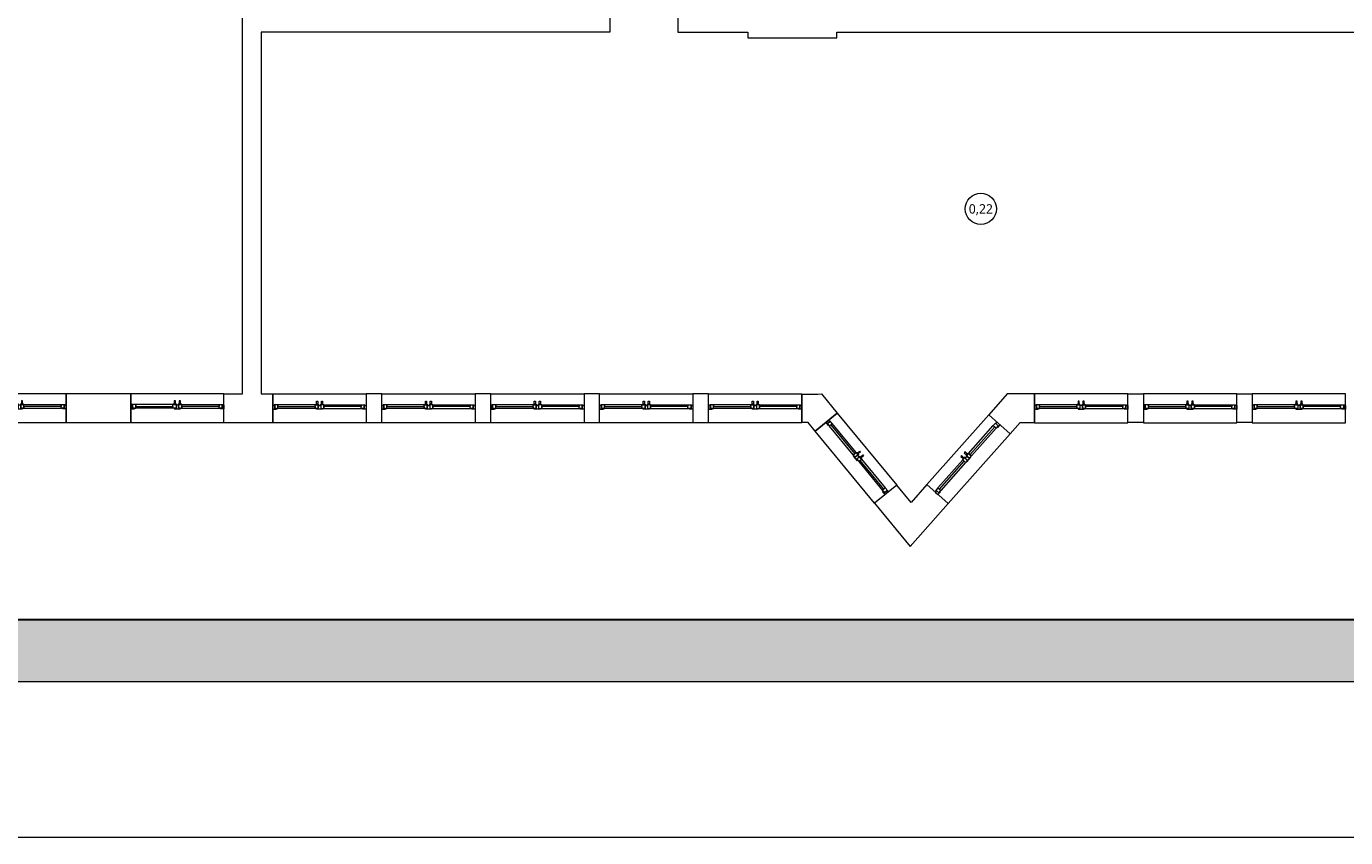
# Model space of a CAD drawing. Header units: millimetres. Extents: x 80301 to 146489, y -78581 to -28273.
# Tile 2 of 135: x 81704 to 83825, y -66786 to -65483. Entities that reach past the tile are written whole.
import ezdxf
from ezdxf.enums import TextEntityAlignment as Align

# ---------------------------------------------------------------- set-up
doc = ezdxf.new("R2010")
doc.units = ezdxf.units.MM
doc.layers.get('0').update_dxf_attribs({"lineweight": 0})
for name, color, linetype, lineweight in [('A-opisram.ART', 250, 'Continuous', 0), ('opis..KF', 250, 'Continuous', 15), ('stolarka_arch', 250, 'Continuous', 5), ('ściany ist..KF', 61, 'Continuous', 5)]:
    doc.layers.add(name, color=color, linetype=linetype, lineweight=lineweight)
doc.layers.add('A-pomocram.ART', color=254, linetype='Continuous', lineweight=0, plot=False)
doc.layers.add('A-wymram.ART', color=10, linetype='Continuous', lineweight=5, plot=False)
doc.layers.add('A-przekrycieram.ART', color=7, linetype='Continuous', lineweight=0, true_color=0xffffff)
doc.styles.add('ARCH', font='segoeuil.ttf')
doc.dimstyles.new('RAMKA', dxfattribs={"dimscale": 20, "dimtxt": 4, "dimasz": 3, "dimexe": 5, "dimexo": 3, "dimgap": 1, "dimtad": 1, "dimdec": 1, "dimlfac": 0.01, "dimtxsty": 'ARCH', "dimblk": 'ARCHTICK', "dimcen": 0, "dimclrd": 256, "dimclre": 256, "dimclrt": 256, "dimadec": 0, "dimazin": 0, "dimtfac": 1, "dimtdec": 1, "dimtofl": 0, "dimtmove": 1, "dimatfit": 3, "dimfxl": 10, "dimfxlon": 1, "dimlwd": 0, "dimlwe": 0, "dimarcsym": 0})

# ---------------------------------------------------------------- blocks, each defined once
blk = doc.blocks.new('*U973')
at = {"layer": 'stolarka_arch', "lineweight": 0}
blk.add_lwpolyline([(0, 0), (150, 0), (150, -46.1), (0, -46.1)], close=True, dxfattribs=at)
at = {"layer": 'stolarka_arch'}
for points in [[(0, -22), (6, -22), (6, -23), (3, -23), (3, -28), (0, -28)], [(3, -23), (8, -23), (8, -29), (2, -29), (2, -28), (3, -28)], [(8, -26), (68, -26), (68, -23), (8, -23)], [(8, -26), (68, -26), (68, -29), (8, -29)], [(73, -23), (68, -23), (68, -29), (74, -29), (74, -28), (73, -28)], [(73, -30), (69, -30), (69, -29), (73, -29)], [(70, -22), (80, -22), (80, -23), (77, -23), (77, -28), (73, -28), (73, -23), (70, -23)], [(72, -35), (70, -35), (70, -30), (72, -30)], [(77, -23), (82, -23), (82, -29), (76, -29), (76, -28), (77, -28)], [(81, -30), (77, -30), (77, -29), (81, -29)], [(80, -35), (78, -35), (78, -30), (80, -30)], [(142, -26), (82, -26), (82, -23), (142, -23)], [(142, -26), (82, -26), (82, -29), (142, -29)], [(147, -23), (142, -23), (142, -29), (148, -29), (148, -28), (147, -28)], [(150, -22), (144, -22), (144, -23), (147, -23), (147, -28), (150, -28)]]:
    blk.add_lwpolyline(points, close=True, dxfattribs=at)
blk = doc.blocks.new('*U972')
at = {"layer": 'stolarka_arch', "lineweight": 0}
blk.add_lwpolyline([(0, 0), (150, 0), (150, -46.4), (0, -46.4)], close=True, dxfattribs=at)
at = {"layer": 'stolarka_arch'}
for points in [[(0, -22), (6, -22), (6, -23), (3, -23), (3, -28), (0, -28)], [(3, -23), (8, -23), (8, -29), (2, -29), (2, -28), (3, -28)], [(8, -26), (68, -26), (68, -23), (8, -23)], [(8, -26), (68, -26), (68, -29), (8, -29)], [(73, -23), (68, -23), (68, -29), (74, -29), (74, -28), (73, -28)], [(73, -30), (69, -30), (69, -29), (73, -29)], [(70, -22), (80, -22), (80, -23), (77, -23), (77, -28), (73, -28), (73, -23), (70, -23)], [(72, -35), (70, -35), (70, -30), (72, -30)], [(77, -23), (82, -23), (82, -29), (76, -29), (76, -28), (77, -28)], [(81, -30), (77, -30), (77, -29), (81, -29)], [(80, -35), (78, -35), (78, -30), (80, -30)], [(142, -26), (82, -26), (82, -23), (142, -23)], [(142, -26), (82, -26), (82, -29), (142, -29)], [(147, -23), (142, -23), (142, -29), (148, -29), (148, -28), (147, -28)], [(150, -22), (144, -22), (144, -23), (147, -23), (147, -28), (150, -28)]]:
    blk.add_lwpolyline(points, close=True, dxfattribs=at)
blk = doc.blocks.new('*U974')
at = {"layer": 'stolarka_arch', "lineweight": 0}
blk.add_lwpolyline([(0, 0), (150, 0), (150, -46.1), (0, -46.1)], close=True, dxfattribs=at)
at = {"layer": 'stolarka_arch'}
for points in [[(0, -22), (6, -22), (6, -23), (3, -23), (3, -28), (0, -28)], [(3, -23), (8, -23), (8, -29), (2, -29), (2, -28), (3, -28)], [(8, -26), (68, -26), (68, -23), (8, -23)], [(8, -26), (68, -26), (68, -29), (8, -29)], [(73, -23), (68, -23), (68, -29), (74, -29), (74, -28), (73, -28)], [(73, -30), (69, -30), (69, -29), (73, -29)], [(70, -22), (80, -22), (80, -23), (77, -23), (77, -28), (73, -28), (73, -23), (70, -23)], [(72, -35), (70, -35), (70, -30), (72, -30)], [(77, -23), (82, -23), (82, -29), (76, -29), (76, -28), (77, -28)], [(81, -30), (77, -30), (77, -29), (81, -29)], [(80, -35), (78, -35), (78, -30), (80, -30)], [(142, -26), (82, -26), (82, -23), (142, -23)], [(142, -26), (82, -26), (82, -29), (142, -29)], [(147, -23), (142, -23), (142, -29), (148, -29), (148, -28), (147, -28)], [(150, -22), (144, -22), (144, -23), (147, -23), (147, -28), (150, -28)]]:
    blk.add_lwpolyline(points, close=True, dxfattribs=at)
blk = doc.blocks.new('*U1017')
at = {"layer": 'stolarka_arch', "lineweight": 0}
blk.add_lwpolyline([(0, 0), (150, 0), (150, -46), (0, -46)], close=True, dxfattribs=at)
at = {"layer": 'stolarka_arch'}
for points in [[(0, -22), (6, -22), (6, -23), (3, -23), (3, -28), (0, -28)], [(3, -23), (8, -23), (8, -29), (2, -29), (2, -28), (3, -28)], [(8, -26), (68, -26), (68, -23), (8, -23)], [(8, -26), (68, -26), (68, -29), (8, -29)], [(73, -23), (68, -23), (68, -29), (74, -29), (74, -28), (73, -28)], [(73, -30), (69, -30), (69, -29), (73, -29)], [(70, -22), (80, -22), (80, -23), (77, -23), (77, -28), (73, -28), (73, -23), (70, -23)], [(72, -35), (70, -35), (70, -30), (72, -30)], [(77, -23), (82, -23), (82, -29), (76, -29), (76, -28), (77, -28)], [(81, -30), (77, -30), (77, -29), (81, -29)], [(80, -35), (78, -35), (78, -30), (80, -30)], [(142, -26), (82, -26), (82, -23), (142, -23)], [(142, -26), (82, -26), (82, -29), (142, -29)], [(147, -23), (142, -23), (142, -29), (148, -29), (148, -28), (147, -28)], [(150, -22), (144, -22), (144, -23), (147, -23), (147, -28), (150, -28)]]:
    blk.add_lwpolyline(points, close=True, dxfattribs=at)
blk = doc.blocks.new('*U1025')
at = {"layer": 'stolarka_arch', "lineweight": 0}
blk.add_lwpolyline([(0, 0), (150, 0), (150, -46), (0, -46)], close=True, dxfattribs=at)
at = {"layer": 'stolarka_arch'}
for points in [[(0, -22), (6, -22), (6, -23), (3, -23), (3, -28), (0, -28)], [(3, -23), (8, -23), (8, -29), (2, -29), (2, -28), (3, -28)], [(8, -26), (68, -26), (68, -23), (8, -23)], [(8, -26), (68, -26), (68, -29), (8, -29)], [(73, -23), (68, -23), (68, -29), (74, -29), (74, -28), (73, -28)], [(73, -30), (69, -30), (69, -29), (73, -29)], [(70, -22), (80, -22), (80, -23), (77, -23), (77, -28), (73, -28), (73, -23), (70, -23)], [(72, -35), (70, -35), (70, -30), (72, -30)], [(77, -23), (82, -23), (82, -29), (76, -29), (76, -28), (77, -28)], [(81, -30), (77, -30), (77, -29), (81, -29)], [(80, -35), (78, -35), (78, -30), (80, -30)], [(142, -26), (82, -26), (82, -23), (142, -23)], [(142, -26), (82, -26), (82, -29), (142, -29)], [(147, -23), (142, -23), (142, -29), (148, -29), (148, -28), (147, -28)], [(150, -22), (144, -22), (144, -23), (147, -23), (147, -28), (150, -28)]]:
    blk.add_lwpolyline(points, close=True, dxfattribs=at)
blk = doc.blocks.new('*U1018')
at = {"layer": 'stolarka_arch', "lineweight": 0}
blk.add_lwpolyline([(0, 0), (150, 0), (150, -46.4), (0, -46.4)], close=True, dxfattribs=at)
at = {"layer": 'stolarka_arch'}
for points in [[(0, -22), (6, -22), (6, -23), (3, -23), (3, -28), (0, -28)], [(3, -23), (8, -23), (8, -29), (2, -29), (2, -28), (3, -28)], [(8, -26), (68, -26), (68, -23), (8, -23)], [(8, -26), (68, -26), (68, -29), (8, -29)], [(73, -23), (68, -23), (68, -29), (74, -29), (74, -28), (73, -28)], [(73, -30), (69, -30), (69, -29), (73, -29)], [(70, -22), (80, -22), (80, -23), (77, -23), (77, -28), (73, -28), (73, -23), (70, -23)], [(72, -35), (70, -35), (70, -30), (72, -30)], [(77, -23), (82, -23), (82, -29), (76, -29), (76, -28), (77, -28)], [(81, -30), (77, -30), (77, -29), (81, -29)], [(80, -35), (78, -35), (78, -30), (80, -30)], [(142, -26), (82, -26), (82, -23), (142, -23)], [(142, -26), (82, -26), (82, -29), (142, -29)], [(147, -23), (142, -23), (142, -29), (148, -29), (148, -28), (147, -28)], [(150, -22), (144, -22), (144, -23), (147, -23), (147, -28), (150, -28)]]:
    blk.add_lwpolyline(points, close=True, dxfattribs=at)
blk = doc.blocks.new('*U1030')
at = {"layer": 'stolarka_arch', "lineweight": 0}
blk.add_lwpolyline([(0, 0), (150, 0), (150, -46.4), (0, -46.4)], close=True, dxfattribs=at)
at = {"layer": 'stolarka_arch'}
for points in [[(0, -22), (6, -22), (6, -23), (3, -23), (3, -28), (0, -28)], [(3, -23), (8, -23), (8, -29), (2, -29), (2, -28), (3, -28)], [(8, -26), (68, -26), (68, -23), (8, -23)], [(8, -26), (68, -26), (68, -29), (8, -29)], [(73, -23), (68, -23), (68, -29), (74, -29), (74, -28), (73, -28)], [(73, -30), (69, -30), (69, -29), (73, -29)], [(70, -22), (80, -22), (80, -23), (77, -23), (77, -28), (73, -28), (73, -23), (70, -23)], [(72, -35), (70, -35), (70, -30), (72, -30)], [(77, -23), (82, -23), (82, -29), (76, -29), (76, -28), (77, -28)], [(81, -30), (77, -30), (77, -29), (81, -29)], [(80, -35), (78, -35), (78, -30), (80, -30)], [(142, -26), (82, -26), (82, -23), (142, -23)], [(142, -26), (82, -26), (82, -29), (142, -29)], [(147, -23), (142, -23), (142, -29), (148, -29), (148, -28), (147, -28)], [(150, -22), (144, -22), (144, -23), (147, -23), (147, -28), (150, -28)]]:
    blk.add_lwpolyline(points, close=True, dxfattribs=at)
blk = doc.blocks.new('*U1031')
at = {"layer": 'stolarka_arch', "lineweight": 0}
blk.add_lwpolyline([(0, 0), (150, 0), (150, -46.4), (0, -46.4)], close=True, dxfattribs=at)
at = {"layer": 'stolarka_arch'}
for points in [[(0, -22), (6, -22), (6, -23), (3, -23), (3, -28), (0, -28)], [(3, -23), (8, -23), (8, -29), (2, -29), (2, -28), (3, -28)], [(8, -26), (68, -26), (68, -23), (8, -23)], [(8, -26), (68, -26), (68, -29), (8, -29)], [(73, -23), (68, -23), (68, -29), (74, -29), (74, -28), (73, -28)], [(73, -30), (69, -30), (69, -29), (73, -29)], [(70, -22), (80, -22), (80, -23), (77, -23), (77, -28), (73, -28), (73, -23), (70, -23)], [(72, -35), (70, -35), (70, -30), (72, -30)], [(77, -23), (82, -23), (82, -29), (76, -29), (76, -28), (77, -28)], [(81, -30), (77, -30), (77, -29), (81, -29)], [(80, -35), (78, -35), (78, -30), (80, -30)], [(142, -26), (82, -26), (82, -23), (142, -23)], [(142, -26), (82, -26), (82, -29), (142, -29)], [(147, -23), (142, -23), (142, -29), (148, -29), (148, -28), (147, -28)], [(150, -22), (144, -22), (144, -23), (147, -23), (147, -28), (150, -28)]]:
    blk.add_lwpolyline(points, close=True, dxfattribs=at)
blk = doc.blocks.new('*U1032')
at = {"layer": 'stolarka_arch', "lineweight": 0}
blk.add_lwpolyline([(0, 0), (150, 0), (150, -46.4), (0, -46.4)], close=True, dxfattribs=at)
at = {"layer": 'stolarka_arch'}
for points in [[(0, -22), (6, -22), (6, -23), (3, -23), (3, -28), (0, -28)], [(3, -23), (8, -23), (8, -29), (2, -29), (2, -28), (3, -28)], [(8, -26), (68, -26), (68, -23), (8, -23)], [(8, -26), (68, -26), (68, -29), (8, -29)], [(73, -23), (68, -23), (68, -29), (74, -29), (74, -28), (73, -28)], [(73, -30), (69, -30), (69, -29), (73, -29)], [(70, -22), (80, -22), (80, -23), (77, -23), (77, -28), (73, -28), (73, -23), (70, -23)], [(72, -35), (70, -35), (70, -30), (72, -30)], [(77, -23), (82, -23), (82, -29), (76, -29), (76, -28), (77, -28)], [(81, -30), (77, -30), (77, -29), (81, -29)], [(80, -35), (78, -35), (78, -30), (80, -30)], [(142, -26), (82, -26), (82, -23), (142, -23)], [(142, -26), (82, -26), (82, -29), (142, -29)], [(147, -23), (142, -23), (142, -29), (148, -29), (148, -28), (147, -28)], [(150, -22), (144, -22), (144, -23), (147, -23), (147, -28), (150, -28)]]:
    blk.add_lwpolyline(points, close=True, dxfattribs=at)
blk = doc.blocks.new('*U1003')
at = {"layer": 'stolarka_arch', "lineweight": 0}
blk.add_lwpolyline([(0, 0), (150, 0), (150, -46.4), (0, -46.4)], close=True, dxfattribs=at)
at = {"layer": 'stolarka_arch'}
for points in [[(0, -22), (6, -22), (6, -23), (3, -23), (3, -28), (0, -28)], [(3, -23), (8, -23), (8, -29), (2, -29), (2, -28), (3, -28)], [(8, -26), (68, -26), (68, -23), (8, -23)], [(8, -26), (68, -26), (68, -29), (8, -29)], [(73, -23), (68, -23), (68, -29), (74, -29), (74, -28), (73, -28)], [(73, -30), (69, -30), (69, -29), (73, -29)], [(70, -22), (80, -22), (80, -23), (77, -23), (77, -28), (73, -28), (73, -23), (70, -23)], [(72, -35), (70, -35), (70, -30), (72, -30)], [(77, -23), (82, -23), (82, -29), (76, -29), (76, -28), (77, -28)], [(81, -30), (77, -30), (77, -29), (81, -29)], [(80, -35), (78, -35), (78, -30), (80, -30)], [(142, -26), (82, -26), (82, -23), (142, -23)], [(142, -26), (82, -26), (82, -29), (142, -29)], [(147, -23), (142, -23), (142, -29), (148, -29), (148, -28), (147, -28)], [(150, -22), (144, -22), (144, -23), (147, -23), (147, -28), (150, -28)]]:
    blk.add_lwpolyline(points, close=True, dxfattribs=at)
blk = doc.blocks.new('*U1005')
at = {"layer": 'stolarka_arch', "lineweight": 0}
blk.add_lwpolyline([(0, 0), (150, 0), (150, -46.4), (0, -46.4)], close=True, dxfattribs=at)
at = {"layer": 'stolarka_arch'}
for points in [[(0, -22), (6, -22), (6, -23), (3, -23), (3, -28), (0, -28)], [(3, -23), (8, -23), (8, -29), (2, -29), (2, -28), (3, -28)], [(8, -26), (68, -26), (68, -23), (8, -23)], [(8, -26), (68, -26), (68, -29), (8, -29)], [(73, -23), (68, -23), (68, -29), (74, -29), (74, -28), (73, -28)], [(73, -30), (69, -30), (69, -29), (73, -29)], [(70, -22), (80, -22), (80, -23), (77, -23), (77, -28), (73, -28), (73, -23), (70, -23)], [(72, -35), (70, -35), (70, -30), (72, -30)], [(77, -23), (82, -23), (82, -29), (76, -29), (76, -28), (77, -28)], [(81, -30), (77, -30), (77, -29), (81, -29)], [(80, -35), (78, -35), (78, -30), (80, -30)], [(142, -26), (82, -26), (82, -23), (142, -23)], [(142, -26), (82, -26), (82, -29), (142, -29)], [(147, -23), (142, -23), (142, -29), (148, -29), (148, -28), (147, -28)], [(150, -22), (144, -22), (144, -23), (147, -23), (147, -28), (150, -28)]]:
    blk.add_lwpolyline(points, close=True, dxfattribs=at)
blk = doc.blocks.new('*U1011')
at = {"layer": 'stolarka_arch', "lineweight": 0}
blk.add_lwpolyline([(0, 0), (150, 0), (150, -46.4), (0, -46.4)], close=True, dxfattribs=at)
at = {"layer": 'stolarka_arch'}
for points in [[(0, -22), (6, -22), (6, -23), (3, -23), (3, -28), (0, -28)], [(3, -23), (8, -23), (8, -29), (2, -29), (2, -28), (3, -28)], [(8, -26), (68, -26), (68, -23), (8, -23)], [(8, -26), (68, -26), (68, -29), (8, -29)], [(73, -23), (68, -23), (68, -29), (74, -29), (74, -28), (73, -28)], [(73, -30), (69, -30), (69, -29), (73, -29)], [(70, -22), (80, -22), (80, -23), (77, -23), (77, -28), (73, -28), (73, -23), (70, -23)], [(72, -35), (70, -35), (70, -30), (72, -30)], [(77, -23), (82, -23), (82, -29), (76, -29), (76, -28), (77, -28)], [(81, -30), (77, -30), (77, -29), (81, -29)], [(80, -35), (78, -35), (78, -30), (80, -30)], [(142, -26), (82, -26), (82, -23), (142, -23)], [(142, -26), (82, -26), (82, -29), (142, -29)], [(147, -23), (142, -23), (142, -29), (148, -29), (148, -28), (147, -28)], [(150, -22), (144, -22), (144, -23), (147, -23), (147, -28), (150, -28)]]:
    blk.add_lwpolyline(points, close=True, dxfattribs=at)
blk = doc.blocks.new('nr pom')
at = {"layer": 'opis..KF', "lineweight": 20}
blk.add_circle((0, 0), 25, dxfattribs=at)
at = {"layer": 'opis..KF', "style": 'ARCH'}
blk.add_attdef('00', text='', height=15, dxfattribs=at).set_placement((0, 0), align=Align.MIDDLE_CENTER)
blk = doc.blocks.new('_ArchTick')
at = {"color": 0, "linetype": 'ByBlock', "const_width": 0.15}
blk.add_lwpolyline([(-0.5, -0.5), (0.5, 0.5)], dxfattribs=at)
blk = doc.blocks.new('*D1237')
at = {"layer": 'A-wymram.ART', "linetype": 'Continuous', "lineweight": 0, "transparency": 16777216}
for p, q in [((0, -60), (0, -350)), ((8500, -60), (8500, -350)), ((8500, -250), (0, -250))]:
    blk.add_line(p, q, dxfattribs=at)
at = {"layer": 'Defpoints', "color": 0, "transparency": 16777216}
for p in [(0, 0), (8500, 0), (0, -250)]:
    blk.add_point(p, dxfattribs=at)
at = {"layer": 'A-wymram.ART', "lineweight": 0, "transparency": 16777216, "xscale": 60, "yscale": 60, "zscale": 60, "rotation": 180}
blk.add_blockref('_ArchTick', (0, -250), dxfattribs=at)
at = {"layer": 'A-wymram.ART', "lineweight": 0, "transparency": 16777216, "xscale": 60, "yscale": 60, "zscale": 60}
blk.add_blockref('_ArchTick', (8500, -250), dxfattribs=at)
at = {"layer": 'A-wymram.ART', "transparency": 16777216, "insert": (4250, -188.6), "char_height": 80, "attachment_point": 5, "style": 'ARCH'}
blk.add_mtext('85', dxfattribs=at)
blk = doc.blocks.new('*U1234')
at = {"layer": 'A-przekrycieram.ART'}
h = blk.add_hatch(color=256, dxfattribs=at)
h.dxf.hatch_style = 1
h.paths.add_polyline_path([(0, 4200), (8500, 4200), (8500, 0), (0, 0)])
h.paths.add_polyline_path([(200, 4100), (8400, 4100), (8400, 100), (200, 100)], flags=16)
at = {"layer": 'A-opisram.ART', "lineweight": 30}
blk.add_lwpolyline([(200, 4100), (8400, 4100), (8400, 100), (200, 100)], close=True, dxfattribs=at)
at = {"layer": 'A-pomocram.ART'}
blk.add_lwpolyline([(0, 4200), (8500, 4200), (8500, 0), (0, 0)], close=True, dxfattribs=at)
at = {"layer": 'A-wymram.ART'}
dim = blk.add_linear_dim(base=(0, -250), p1=(8500, 0), p2=(0, 0), dimstyle='RAMKA', dxfattribs=at)
dim.commit()
dim.dimension.update_dxf_attribs({"geometry": '*D1237', "text_midpoint": (4250, -188.63)})

msp = doc.modelspace()

# ---------------------------------------------------------------- linework, layer by layer
at = {"layer": 'ściany ist..KF', "linetype": 'ByBlock'}
for points in [[(81983.36, -65231.02), (82082.04, -65350.99), (82082.04, -65450.99), (82642.37, -65450.99), (82642.37, -65492), (82082.04, -65492), (82082.04, -66073.02), (82100.64, -66073.02), (82100.64, -66119.38), (82022.04, -66119.38)], [(82022.04, -66119.05), (82022.04, -66073.02), (82052.04, -66073.02), (82052.04, -65361.75), (81960.19, -65250.08)], [(84072.65, -66246), (84142.65, -66246), (84142.65, -66200), (84118.65, -66200), (84118.65, -65883.53), (84132.15, -65883.53), (84132.15, -65843.53), (84118.65, -65843.53), (84118.65, -65663.47), (83924.65, -65450.99), (82751.64, -65450.99), (82751.64, -65492), (82864.07, -65492), (82864.07, -65501), (83007.07, -65501), (83007.07, -65492), (83921.46, -65492), (84088.64, -65675.11), (84088.64, -66072.95), (84000.41, -66072.95), (84000.41, -66118.95), (84072.65, -66118.95), (84072.65, -66246)], [(82864.07, -65492), (82864.07, -65501), (83007.07, -65501), (83007.07, -65492)], [(82951.05, -66073.14), (82976.62, -66073.29), (82982.93, -66072.99), (83008.05, -66103.72), (82972.7, -66132.91), (82961.23, -66118.99), (82951.07, -66118.99)], [(82951.07, -66118.99), (82951.07, -66073)], [(83325.09, -66073), (83281.13, -66072.98), (83251.44, -66106.46), (83286.07, -66136.89), (83301.82, -66118.98), (83325.09, -66118.98), (83325.08, -66073)], [(83068.09, -66248.67), (83125.28, -66318.09), (83186.38, -66249.28), (83151.91, -66218.72), (83126.57, -66247.31), (83103.56, -66219.39), (83068.01, -66248.74)]]:
    msp.add_lwpolyline(points, dxfattribs=at)
for points in [[(81768.23, -66119.04), (81872.04, -66119.04), (81872.04, -66073.04), (81768.23, -66073.04)], [(82250.64, -66119.02), (82275.75, -66119.02), (82275.75, -66073.02), (82250.64, -66073.02)], [(82425.75, -66119.01), (82450.86, -66119.01), (82450.86, -66073.01), (82425.75, -66073.01)], [(82600.86, -66119.01), (82625.97, -66119.01), (82625.97, -66073.01), (82600.86, -66073.01)], [(82775.97, -66119), (82801.07, -66119), (82801.07, -66073), (82775.97, -66073)], [(83500.19, -66119), (83475.08, -66119), (83475.08, -66073), (83500.19, -66073)], [(83675.3, -66119.01), (83650.19, -66119.01), (83650.19, -66073.01), (83675.3, -66073.01)]]:
    msp.add_lwpolyline(points, close=True, dxfattribs=at)

# ---------------------------------------------------------------- block references
msp.add_blockref('*U1234', (80663.85, -66535.84))
at = {"layer": 'opis..KF', "color": 30}
msp.add_blockref('nr pom', (83238.86, -65775.72), dxfattribs=at).add_auto_attribs({'00': '0,22'})
at = {"layer": 'stolarka_arch', "xscale": -1, "rotation": 180}
for name, p in [('*U1025', (81618.23, -66119.05)), ('*U1017', (81872.04, -66119.05)), ('*U972', (83325.08, -66119.38)), ('*U1011', (83500.19, -66119.38)), ('*U1005', (83675.3, -66119.38))]:
    msp.add_blockref(name, p, dxfattribs=at)
at = {"layer": 'stolarka_arch', "rotation": 180}
for name, p in [('*U1003', (82250.64, -66119.38)), ('*U1018', (82425.75, -66119.38)), ('*U1030', (82600.86, -66119.38)), ('*U1031', (82775.97, -66119.38)), ('*U1032', (82951.07, -66119.38))]:
    msp.add_blockref(name, p, dxfattribs=at)
at = {"layer": 'stolarka_arch', "color": 5, "rotation": 129.5458417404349}
msp.add_blockref('*U974', (83068.01, -66248.74), dxfattribs=at)
at = {"layer": 'stolarka_arch', "color": 5, "xscale": -1, "rotation": 228.4014041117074}
msp.add_blockref('*U973', (83186.33, -66249.24), dxfattribs=at)

doc.saveas('drawing.dxf')
